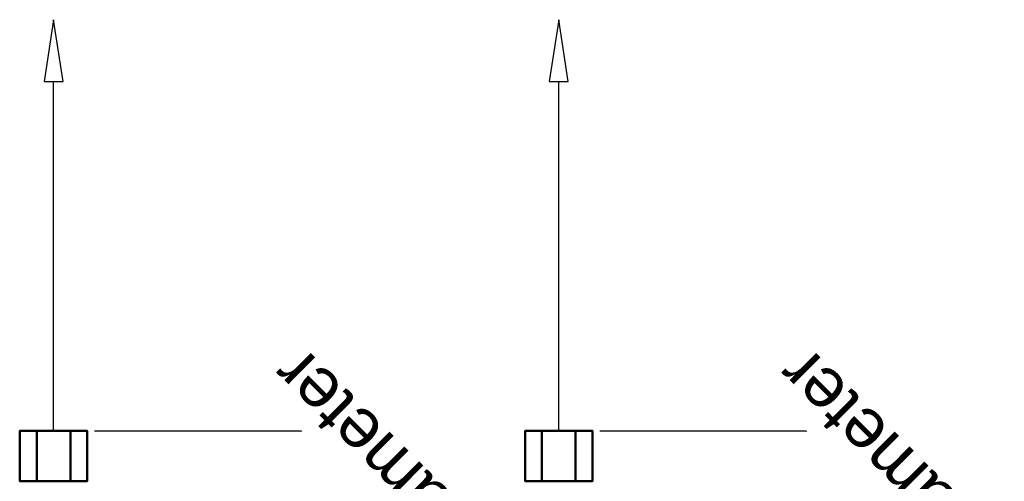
# Model space of a CAD drawing. Header units: millimetres. Extents: x -110 to 207, y -199 to 137.
# Tile 256 of 256: x -85 to 207, y 0 to 137. Entities that reach past the tile are written whole.
import ezdxf

# ---------------------------------------------------------------- set-up
doc = ezdxf.new("R2010")
doc.units = ezdxf.units.MM
doc.layers.add('P-SANR-FIXT', color=6, linetype='Continuous', lineweight=30)
doc.styles.add('Arial', font='arial.ttf', dxfattribs={"height": 14.6304})

msp = doc.modelspace()

# ---------------------------------------------------------------- linework, layer by layer
at = {"color": 5, "lineweight": 30}
for p, q in [((-75, 15), (-75, 118.63)), ((75, 15), (75, 118.63)), ((75, 15), (75, 118.63))]:
    msp.add_line(p, q, dxfattribs=at)
at = {"color": 1, "lineweight": 30}
for p, q in [((-62.81, 15, -10.05), (-1.85, 15, -10.05)), ((-62.81, 15, 10.05), (-1.85, 15, 10.05)), ((-26.98, 15, -22.99), (-1.1, 15, 2.89)), ((-26.98, 15, -2.89), (-1.1, 15, 22.99)), ((-14.04, 15, 10.05), (-14.04, 15, -10.05)), ((87.19, 15, -10.05), (148.15, 15, -10.05)), ((87.19, 15, 10.05), (148.15, 15, 10.05)), ((123.02, 15, -22.99), (148.9, 15, 2.89)), ((123.02, 15, -2.89), (148.9, 15, 22.99)), ((135.96, 15, 10.05), (135.96, 15, -10.05)), ((135.96, 15, 10.05), (135.96, 15, -10.05))]:
    msp.add_line(p, q, dxfattribs=at)
at = {"color": 94, "lineweight": 30}
for p, q in [((64.95, 15), (85.05, 15)), ((75, 15, 10.05), (75, 15, -10.05))]:
    msp.add_line(p, q, dxfattribs=at)
at = {"color": 5, "lineweight": 30}
for points in [[(-75, 136.92, 0), (-77.83, 118.63, 2.83), (-72.17, 118.63, -2.83), (-75, 136.92, 0)], [(75, 136.92, 0), (72.17, 118.63, 2.83), (77.83, 118.63, -2.83), (75, 136.92, 0)], [(75, 136.92, 0), (72.17, 118.63, 2.83), (77.83, 118.63, -2.83), (75, 136.92, 0)]]:
    msp.add_polyline3d(points, dxfattribs=at)
at = {"color": 94, "lineweight": 30, "extrusion": (8.16222e-16, 1, 0)}
msp.add_circle((75, 0, 15), 10.05, dxfattribs=at)
at = {"color": 94, "lineweight": 30, "extrusion": (-8.16222e-16, 1, 0)}
msp.add_circle((-75, 0, 15), 10.05, dxfattribs=at)
msp.add_circle((-75, 0, 15), 10.05, dxfattribs=at)

# ---------------------------------------------------------------- meshes
at = {"layer": 'P-SANR-FIXT', "lineweight": 40}
mesh = msp.add_polyface(dxfattribs=at)
corners = [(-65, 15), (-70, 15, -8.66), (-80, 15, -8.66), (-85, 15), (-75, 15)]
mesh.append_faces([[corners[k] for k in face] for face in [(2, 3, 4)]], dxfattribs={"vtx2": -1})
mesh.append_faces([[corners[k] for k in face] for face in [(4, 0, 1, 2)]], dxfattribs={"vtx3": -1})
mesh = msp.add_polyface(dxfattribs=at)
corners = [(-85, 15), (-80, 15, 8.66), (-70, 15, 8.66), (-65, 15), (-75, 15)]
mesh.append_faces([[corners[k] for k in face] for face in [(0, 1, 4)]], dxfattribs={"vtx1": -1})
mesh.append_faces([[corners[k] for k in face] for face in [(2, 3, 4, 1)]], dxfattribs={"vtx2": -1})
mesh = msp.add_polyface(dxfattribs=at)
corners = [(-65, 0), (-70, 0, -8.66), (-80, 0, -8.66), (-85, 0), (-85, 15), (-80, 15, -8.66), (-70, 15, -8.66), (-65, 15)]
mesh.append_faces([[corners[k] for k in face] for face in [(4, 5, 2, 3)]], dxfattribs={"vtx1": -1})
mesh.append_faces([[corners[k] for k in face] for face in [(1, 2, 5, 6)]], dxfattribs={"vtx1": -1, "vtx3": -1})
mesh.append_faces([[corners[k] for k in face] for face in [(6, 7, 0, 1)]], dxfattribs={"vtx3": -1})
mesh = msp.add_polyface(dxfattribs=at)
corners = [(-85, 0), (-80, 0, 8.66), (-70, 0, 8.66), (-65, 0), (-65, 15), (-70, 15, 8.66), (-80, 15, 8.66), (-85, 15)]
mesh.append_faces([[corners[k] for k in face] for face in [(4, 5, 2, 3)]], dxfattribs={"vtx1": -1})
mesh.append_faces([[corners[k] for k in face] for face in [(1, 2, 5, 6)]], dxfattribs={"vtx1": -1, "vtx3": -1})
mesh.append_faces([[corners[k] for k in face] for face in [(6, 7, 0, 1)]], dxfattribs={"vtx3": -1})
mesh = msp.add_polyface(dxfattribs=at)
corners = [(75, 15), (85, 15), (80, 15, -8.66), (70, 15, -8.66), (65, 15)]
mesh.append_faces([[corners[k] for k in face] for face in [(3, 4, 0)]], dxfattribs={"vtx2": -1})
mesh.append_faces([[corners[k] for k in face] for face in [(0, 1, 2, 3)]], dxfattribs={"vtx3": -1})
mesh = msp.add_polyface(dxfattribs=at)
corners = [(75, 15), (65, 15), (70, 15, 8.66), (80, 15, 8.66), (85, 15)]
mesh.append_faces([[corners[k] for k in face] for face in [(1, 2, 0)]], dxfattribs={"vtx1": -1})
mesh.append_faces([[corners[k] for k in face] for face in [(3, 4, 0, 2)]], dxfattribs={"vtx2": -1})
mesh = msp.add_polyface(dxfattribs=at)
corners = [(65, 15), (70, 15, -8.66), (80, 15, -8.66), (85, 15), (85, 0), (80, 0, -8.66), (70, 0, -8.66), (65, 0)]
mesh.append_faces([[corners[k] for k in face] for face in [(1, 6, 7, 0)]], dxfattribs={"vtx0": -1})
mesh.append_faces([[corners[k] for k in face] for face in [(2, 5, 6, 1)]], dxfattribs={"vtx0": -1, "vtx2": -1})
mesh.append_faces([[corners[k] for k in face] for face in [(3, 4, 5, 2)]], dxfattribs={"vtx2": -1})
mesh = msp.add_polyface(dxfattribs=at)
corners = [(85, 15), (80, 15, 8.66), (70, 15, 8.66), (65, 15), (65, 0), (70, 0, 8.66), (80, 0, 8.66), (85, 0)]
mesh.append_faces([[corners[k] for k in face] for face in [(1, 6, 7, 0)]], dxfattribs={"vtx0": -1})
mesh.append_faces([[corners[k] for k in face] for face in [(2, 5, 6, 1)]], dxfattribs={"vtx0": -1, "vtx2": -1})
mesh.append_faces([[corners[k] for k in face] for face in [(3, 4, 5, 2)]], dxfattribs={"vtx2": -1})
mesh = msp.add_polyface(dxfattribs=at)
corners = [(-75, 0), (-85, 0), (-80, 0, -8.66), (-70, 0, -8.66), (-65, 0)]
mesh.append_faces([[corners[k] for k in face] for face in [(3, 4, 0)]], dxfattribs={"vtx2": -1})
mesh.append_faces([[corners[k] for k in face] for face in [(0, 1, 2, 3)]], dxfattribs={"vtx3": -1})
mesh = msp.add_polyface(dxfattribs=at)
corners = [(-75, 0), (-65, 0), (-70, 0, 8.66), (-80, 0, 8.66), (-85, 0)]
mesh.append_faces([[corners[k] for k in face] for face in [(1, 2, 0)]], dxfattribs={"vtx1": -1})
mesh.append_faces([[corners[k] for k in face] for face in [(3, 4, 0, 2)]], dxfattribs={"vtx2": -1})
mesh = msp.add_polyface(dxfattribs=at)
corners = [(65, 0), (70, 0, -8.66), (80, 0, -8.66), (85, 0), (75, 0)]
mesh.append_faces([[corners[k] for k in face] for face in [(2, 3, 4)]], dxfattribs={"vtx2": -1})
mesh.append_faces([[corners[k] for k in face] for face in [(4, 0, 1, 2)]], dxfattribs={"vtx3": -1})
mesh = msp.add_polyface(dxfattribs=at)
corners = [(85, 0), (80, 0, 8.66), (70, 0, 8.66), (65, 0), (75, 0)]
mesh.append_faces([[corners[k] for k in face] for face in [(0, 1, 4)]], dxfattribs={"vtx1": -1})
mesh.append_faces([[corners[k] for k in face] for face in [(2, 3, 4, 1)]], dxfattribs={"vtx2": -1})

# ---------------------------------------------------------------- next in the draw order: texts
at = {"color": 5, "lineweight": 30, "char_height": 14.63, "width": 99.2058, "attachment_point": 2, "rotation": 135, "line_spacing_factor": 0.941778, "style": 'Arial', "bg_fill": 3, "box_fill_scale": 1.25, "bg_fill_color": 256, "bg_fill_true_color": 13158600, "bg_fill_transparency": 0}
for insert in [(17.83, 0.93, -33.75), (167.83, 0.93, -33.75)]:
    msp.add_mtext('Diameter', dxfattribs=dict(at, insert=insert))

# ---------------------------------------------------------------- next in the draw order: linework, layer by layer
at = {"color": 1, "lineweight": 30}
for p, q in [((87.19, 15, -10.05), (148.15, 15, -10.05)), ((87.19, 15, 10.05), (148.15, 15, 10.05)), ((123.02, 15, -22.99), (148.9, 15, 2.89)), ((123.02, 15, -2.89), (148.9, 15, 22.99))]:
    msp.add_line(p, q, dxfattribs=at)

# ---------------------------------------------------------------- next in the draw order: texts
at = {"color": 5, "lineweight": 30, "insert": (167.83, 0.93, -33.75), "char_height": 14.63, "width": 99.2058, "attachment_point": 2, "rotation": 135, "line_spacing_factor": 0.941778, "style": 'Arial', "bg_fill": 3, "box_fill_scale": 1.25, "bg_fill_color": 256, "bg_fill_true_color": 13158600, "bg_fill_transparency": 0}
msp.add_mtext('Diameter', dxfattribs=at)

doc.saveas('drawing.dxf')
